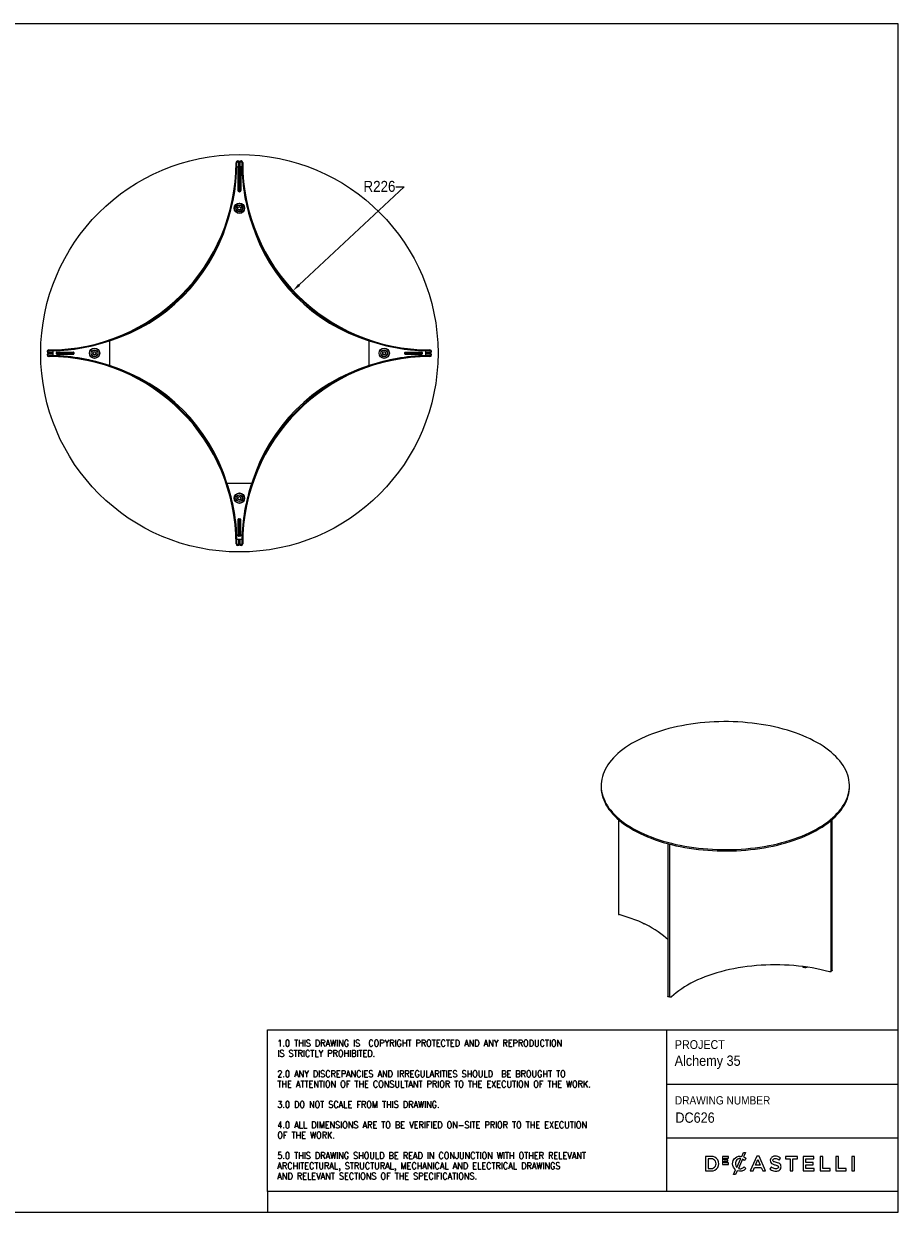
# Model space of a CAD drawing. Header units: millimetres. Extents: x 25 to 2075, y 25 to 1460.
# Tile 2 of 2: x 1018 to 2075, y 25 to 1460. Entities that reach past the tile are written whole.
import ezdxf

# ---------------------------------------------------------------- set-up
doc = ezdxf.new("R2010")
doc.units = ezdxf.units.MM
doc.header["$LTSCALE"] = 5
doc.header["$PDSIZE"] = -1
doc.linetypes.add('SLD-Solido', pattern=[0])
for name, color, linetype in [('NOTE', 3, 'SLD-Solido'), ('QUOTE', 1, 'SLD-Solido'), ('SCHIZZI', 9, 'Continuous')]:
    doc.layers.add(name, color=color, linetype=linetype)
doc.styles.add('SLDTEXTSTYLE0', font='GOTHIC.TTF', dxfattribs={"width": 0.913})
doc.styles.add('SLDTEXTSTYLE1', font='romans__.ttf', dxfattribs={"width": 0.893})
doc.dimstyles.new('SLDDIMSTYLE2', dxfattribs={"dimtxt": 13.229167, "dimasz": 10, "dimexe": 0, "dimexo": 0.0625, "dimgap": 3.307292, "dimtad": 0, "dimtih": 1, "dimtoh": 1, "dimdec": 1, "dimrnd": 1e-09, "dimzin": 12, "dimdsep": 46, "dimtxsty": 'SLDTEXTSTYLE0', "dimsah": 1, "dimcen": 0, "dimadec": 0, "dimazin": 3, "dimtfac": 1, "dimtdec": 1, "dimtofl": 0, "dimtmove": 0, "dimatfit": 3, "dimfxl": 1, "dimfrac": 2, "dimtolj": 1, "dimtzin": 12, "dimarcsym": 0})

# ---------------------------------------------------------------- blocks, each defined once
blk = doc.blocks.new('_D_3')
at = {"layer": 'Defpoints', "color": 0, "transparency": 16777216}
for p in [(1508.9, 1292.2), (1343.8, 1137.8)]:
    blk.add_point(p, dxfattribs=at)
at = {"layer": 'QUOTE', "color": 0, "lineweight": -2, "transparency": 16777216}
for p, q in [((1478.1, 1263.3), (1351.2, 1144.7)), ((1468.1, 1263.3), (1478.1, 1263.3))]:
    blk.add_line(p, q, dxfattribs=at)
at = {"layer": 'QUOTE', "color": 0, "transparency": 16777216}
blk.add_solid([(1350, 1145.9), (1352.3, 1143.5), (1343.8, 1137.8)], dxfattribs=at)
at = {"layer": 'QUOTE', "color": 0, "transparency": 16777216, "insert": (1428.9, 1270.3), "char_height": 13.23, "attachment_point": 1, "style": 'SLDTEXTSTYLE0'}
blk.add_mtext('\\A1;R226', dxfattribs=at)

msp = doc.modelspace()

# ---------------------------------------------------------------- linework, layer by layer
for p, q in [((1274.94, 1292.48), (1274.94, 1292.18)), ((1275.94, 1292.48), (1275.94, 1292.18)), ((1277.94, 1292.5), (1278.02, 1287.5)), ((1278.85, 1287.52), (1278.94, 1292.52)), ((1278.94, 1292.52), (1279.02, 1287.52)), ((1279.85, 1287.5), (1279.94, 1292.5)), ((1281.94, 1292.48), (1281.94, 1292.18)), ((1282.94, 1292.48), (1282.94, 1292.18)), ((1275.98, 1287.2), (1276.94, 1287.2)), ((1276.94, 1287.2), (1276.94, 1259.2)), ((1277.94, 1287.2), (1276.94, 1287.2)), ((1277.94, 1287.2), (1277.94, 1259.2)), ((1277.94, 1287.2), (1278.03, 1287.2)), ((1278.02, 1287.5), (1279.02, 1287.52)), ((1278.47, 1261.68), (1278.02, 1287.5)), ((1278.85, 1287.52), (1278.4, 1261.7)), ((1279.85, 1287.5), (1278.85, 1287.52)), ((1279.47, 1261.7), (1279.02, 1287.52)), ((1279.85, 1287.5), (1279.4, 1261.68)), ((1279.84, 1287.2), (1279.94, 1287.2)), ((1280.94, 1287.2), (1279.94, 1287.2)), ((1279.94, 1259.2), (1279.94, 1287.2)), ((1280.94, 1259.2), (1280.94, 1287.2)), ((1280.94, 1287.2), (1281.89, 1287.2)), ((1278.41, 1262.2), (1278.19, 1262.2)), ((1279.4, 1261.68), (1278.4, 1261.7)), ((1278.47, 1261.68), (1279.47, 1261.7)), ((1279.69, 1262.2), (1279.47, 1262.2)), ((1122.09, 1077.2), (1122.09, 1047.2)), ((1435.78, 1047.2), (1435.78, 1077.2)), ((1048.62, 1062.2), (1053.62, 1062.29)), ((1053.62, 1062.12), (1048.62, 1062.2)), ((1053.64, 1063.12), (1048.64, 1063.2)), ((1048.66, 1066.2), (1048.96, 1066.2)), ((1048.66, 1065.2), (1048.96, 1065.2)), ((1053.64, 1063.12), (1053.62, 1062.12)), ((1053.64, 1061.29), (1053.62, 1062.29)), ((1053.94, 1062.29), (1053.62, 1062.29)), ((1053.62, 1062.12), (1053.94, 1062.11)), ((1053.64, 1063.12), (1053.94, 1063.11)), ((1053.94, 1059.25), (1053.94, 1065.16)), ((1057.94, 1063.04), (1078.94, 1062.67)), ((1057.94, 1061.45), (1057.94, 1062.95)), ((1078.94, 1062.73), (1057.94, 1062.36)), ((1057.94, 1062.04), (1078.94, 1061.67)), ((1078.87, 1063.2), (1058, 1063.2)), ((1058.44, 1063.45), (1078.44, 1063.45)), ((1078.94, 1062.95), (1078.94, 1061.45)), ((1478.94, 1062.67), (1499.93, 1063.04)), ((1478.94, 1061.45), (1478.94, 1062.95)), ((1499.94, 1062.36), (1478.94, 1062.73)), ((1478.94, 1061.67), (1499.94, 1062.04)), ((1499.87, 1063.2), (1479, 1063.2)), ((1479.44, 1063.45), (1499.44, 1063.45)), ((1499.94, 1062.95), (1499.94, 1061.45)), ((1503.94, 1065.16), (1503.94, 1059.25)), ((1503.94, 1063.11), (1504.23, 1063.12)), ((1504.25, 1062.29), (1503.94, 1062.29)), ((1503.94, 1062.11), (1504.25, 1062.12)), ((1509.23, 1063.2), (1504.23, 1063.12)), ((1504.23, 1063.12), (1504.25, 1062.12)), ((1504.23, 1061.29), (1504.25, 1062.29)), ((1504.25, 1062.29), (1509.25, 1062.2)), ((1509.25, 1062.2), (1504.25, 1062.12)), ((1509.22, 1066.2), (1508.92, 1066.2)), ((1509.22, 1065.2), (1508.92, 1065.2)), ((1048.64, 1061.2), (1053.64, 1061.29)), ((1048.66, 1059.2), (1048.96, 1059.2)), ((1048.66, 1058.2), (1048.96, 1058.2)), ((1053.94, 1061.29), (1053.64, 1061.29)), ((1078.94, 1061.73), (1057.94, 1061.36)), ((1058, 1061.2), (1078.87, 1061.2)), ((1078.44, 1060.95), (1058.44, 1060.95)), ((1499.93, 1061.36), (1478.94, 1061.73)), ((1479, 1061.2), (1499.87, 1061.2)), ((1499.44, 1060.95), (1479.44, 1060.95)), ((1504.23, 1061.29), (1503.94, 1061.29)), ((1504.23, 1061.29), (1509.23, 1061.2)), ((1509.22, 1059.2), (1508.92, 1059.2)), ((1509.22, 1058.2), (1508.92, 1058.2)), ((1263.94, 905.36), (1293.94, 905.36)), ((1277.69, 841.7), (1277.69, 861.7)), ((1277.94, 862.14), (1277.94, 841.27)), ((1278.1, 841.21), (1278.46, 862.2)), ((1278.19, 862.2), (1279.69, 862.2)), ((1278.41, 862.2), (1278.77, 841.2)), ((1279.1, 841.2), (1279.46, 862.2)), ((1279.41, 862.2), (1279.77, 841.21)), ((1279.94, 841.27), (1279.94, 862.14)), ((1280.19, 861.7), (1280.19, 841.7)), ((1281.89, 837.2), (1275.98, 837.2)), ((1278.02, 836.9), (1277.94, 831.9)), ((1278.02, 836.9), (1278.03, 837.2)), ((1278.02, 836.9), (1279.02, 836.89)), ((1279.69, 841.2), (1278.19, 841.2)), ((1278.84, 837.2), (1278.85, 836.89)), ((1279.85, 836.9), (1278.85, 836.89)), ((1278.94, 831.89), (1278.85, 836.89)), ((1279.02, 836.89), (1278.94, 831.89)), ((1279.02, 836.89), (1279.03, 837.2)), ((1279.84, 837.2), (1279.85, 836.9)), ((1279.94, 831.9), (1279.85, 836.9)), ((1274.94, 831.92), (1274.94, 832.22)), ((1275.94, 831.92), (1275.94, 832.22)), ((1281.94, 831.92), (1281.94, 832.22)), ((1282.94, 831.92), (1282.94, 832.22)), ((1716.02, 540.1), (1716.02, 538.49)), ((2016.02, 538.49), (2016.02, 540.1)), ((1736.9, 499.17), (1736.9, 385.01)), ((1993.98, 315.82), (1993.98, 498.17)), ((1995.15, 316.96), (1995.15, 499.17)), ((1796.5, 470.03), (1796.5, 285.72)), ((1798.71, 469.45), (1798.71, 285.12)), ((1737.57, 384.44), (1737.73, 384.39)), ((1992.15, 315.25), (1991.98, 315.3)), ((1801.07, 284.82), (1801.15, 284.91))]:
    msp.add_line(p, q)
at = {"flags": 128}
for points in [[(1796.02, 471.77), (1801.15, 470.44), (1806.38, 469.21), (1811.7, 468.09), (1817.09, 467.07), (1822.56, 466.16), (1828.09, 465.35), (1833.68, 464.66), (1839.31, 464.08), (1844.98, 463.6), (1850.69, 463.25), (1856.41, 463), (1862.15, 462.87), (1867.9, 462.85), (1873.64, 462.94), (1879.38, 463.15), (1885.09, 463.47), (1890.77, 463.9), (1896.42, 464.44), (1902.03, 465.1), (1907.58, 465.86), (1913.07, 466.74), (1918.49, 467.72), (1923.83, 468.81), (1929.09, 470), (1934.26, 471.3), (1939.32, 472.69), (1944.28, 474.19), (1949.13, 475.78), (1953.85, 477.47), (1958.44, 479.25), (1962.9, 481.11), (1967.22, 483.07), (1971.38, 485.11), (1975.39, 487.22), (1979.25, 489.42), (1982.93, 491.69), (1986.45, 494.03), (1989.78, 496.44), (1992.94, 498.92), (1995.91, 501.45), (1998.69, 504.04), (2001.27, 506.68), (2003.66, 509.38), (2005.84, 512.11), (2007.82, 514.89), (2009.59, 517.71), (2011.15, 520.56), (2012.49, 523.44), (2013.63, 526.34), (2014.54, 529.26), (2015.24, 532.2), (2015.72, 535.15), (2015.97, 538.1), (2016.01, 541.06), (2015.83, 544.02), (2015.43, 546.97), (2014.81, 549.92), (2013.97, 552.84), (2012.91, 555.75), (2011.64, 558.64), (2010.15, 561.5), (2008.46, 564.33), (2006.55, 567.12), (2004.44, 569.87), (2002.12, 572.58), (1999.61, 575.24), (1996.89, 577.85), (1993.99, 580.4), (1990.9, 582.9), (1987.62, 585.33), (1984.17, 587.7), (1980.54, 589.99), (1976.75, 592.21), (1972.79, 594.36), (1968.68, 596.43), (1964.41, 598.41), (1960.01, 600.31), (1955.46, 602.12), (1950.78, 603.84), (1945.98, 605.46), (1941.06, 606.99), (1936.03, 608.42), (1930.9, 609.75), (1925.67, 610.98), (1920.35, 612.11), (1914.96, 613.13), (1909.49, 614.04), (1903.96, 614.84), (1898.37, 615.53), (1892.74, 616.12), (1887.07, 616.59), (1881.36, 616.95), (1875.64, 617.19), (1869.89, 617.33), (1864.15, 617.35), (1858.4, 617.25), (1852.67, 617.05), (1846.96, 616.73), (1841.27, 616.29), (1835.63, 615.75), (1830.02, 615.09), (1824.47, 614.33), (1818.98, 613.45), (1813.56, 612.47), (1808.22, 611.38), (1802.96, 610.19), (1797.79, 608.9), (1792.72, 607.5), (1787.76, 606), (1782.92, 604.41), (1778.2, 602.72), (1773.61, 600.95), (1769.15, 599.08), (1764.83, 597.12), (1760.67, 595.09), (1756.65, 592.97), (1752.8, 590.77), (1749.12, 588.5), (1745.6, 586.16), (1742.27, 583.75), (1739.11, 581.28), (1736.14, 578.74), (1733.36, 576.15), (1730.78, 573.51), (1728.39, 570.81), (1726.21, 568.08), (1724.23, 565.3), (1722.46, 562.48), (1720.9, 559.63), (1719.55, 556.76), (1718.42, 553.86), (1717.51, 550.93), (1716.81, 548), (1716.33, 545.05), (1716.07, 542.09), (1716.04, 539.13), (1716.22, 536.17), (1716.62, 533.22), (1717.24, 530.28), (1718.08, 527.35), (1719.14, 524.44), (1720.41, 521.55), (1721.89, 518.69), (1723.59, 515.87), (1725.5, 513.08), (1727.61, 510.32), (1729.93, 507.61), (1732.44, 504.95), (1735.15, 502.34), (1738.06, 499.79), (1741.15, 497.29), (1744.42, 494.86), (1747.88, 492.5), (1751.5, 490.2), (1755.3, 487.98), (1759.26, 485.83), (1763.37, 483.77), (1767.63, 481.78), (1772.04, 479.88), (1776.59, 478.07), (1781.27, 476.36), (1786.07, 474.73), (1790.99, 473.2), (1796.02, 471.77)], [(1716.02, 538.49), (1716.04, 537.52), (1716.22, 534.56), (1716.62, 531.61), (1717.24, 528.67), (1718.08, 525.74), (1719.14, 522.83), (1720.41, 519.95), (1721.89, 517.09), (1723.59, 514.26), (1725.5, 511.47), (1727.61, 508.72), (1729.93, 506.01), (1732.44, 503.35), (1735.15, 500.74), (1738.06, 498.18), (1741.15, 495.69), (1744.42, 493.26), (1747.88, 490.89), (1751.5, 488.59), (1755.3, 486.37), (1759.26, 484.23), (1763.37, 482.16), (1767.63, 480.18), (1772.04, 478.28), (1776.59, 476.47), (1781.27, 474.75), (1786.07, 473.12), (1790.99, 471.59), (1796.02, 470.16)], [(1796.02, 470.16), (1801.15, 468.83), (1806.38, 467.6), (1811.7, 466.48), (1817.09, 465.46), (1822.56, 464.55), (1828.09, 463.74), (1833.68, 463.05), (1839.31, 462.47), (1844.98, 462), (1850.69, 461.64), (1856.41, 461.39), (1862.15, 461.26), (1867.9, 461.24), (1873.64, 461.33), (1879.38, 461.54), (1885.09, 461.86), (1890.77, 462.29), (1896.42, 462.84), (1902.03, 463.49), (1907.58, 464.26), (1913.07, 465.13), (1918.49, 466.11), (1923.83, 467.2), (1929.09, 468.39), (1934.26, 469.69), (1939.32, 471.09), (1944.28, 472.58), (1949.13, 474.17), (1953.85, 475.86), (1958.44, 477.64), (1962.9, 479.51), (1967.22, 481.46), (1971.38, 483.5), (1975.39, 485.62), (1979.25, 487.81), (1982.93, 490.08), (1986.45, 492.43), (1989.78, 494.84), (1992.94, 497.31), (1995.91, 499.84), (1998.69, 502.43), (2001.27, 505.08), (2003.66, 507.77), (2005.84, 510.51), (2007.82, 513.29), (2009.59, 516.1), (2011.15, 518.95), (2012.49, 521.83), (2013.63, 524.73), (2014.54, 527.65), (2015.24, 530.59), (2015.72, 533.54), (2015.97, 536.5), (2016.02, 538.49)], [(1796.5, 354.23), (1794.29, 356.29), (1791.36, 358.8), (1788.23, 361.25), (1784.92, 363.63), (1781.42, 365.94), (1777.74, 368.18), (1773.9, 370.33), (1769.88, 372.41), (1765.71, 374.4), (1761.39, 376.3), (1756.92, 378.12), (1752.31, 379.83), (1747.57, 381.45), (1742.71, 382.98), (1737.73, 384.39)], [(1991.98, 315.3), (1986.9, 316.61), (1981.72, 317.82), (1976.44, 318.92), (1971.09, 319.91), (1965.66, 320.79), (1960.17, 321.55), (1954.63, 322.2), (1949.03, 322.73), (1943.4, 323.15), (1937.75, 323.45), (1932.07, 323.64), (1926.38, 323.7), (1920.69, 323.65), (1915.02, 323.48), (1909.35, 323.19), (1903.72, 322.79), (1898.12, 322.27), (1892.57, 321.63), (1887.07, 320.88), (1881.64, 320.01), (1876.28, 319.03), (1871, 317.95), (1865.8, 316.75), (1860.71, 315.45), (1855.72, 314.04), (1850.85, 312.53), (1846.09, 310.92), (1841.47, 309.21), (1836.99, 307.41), (1832.64, 305.52), (1828.46, 303.53), (1824.42, 301.47), (1820.56, 299.32), (1816.86, 297.09), (1813.34, 294.79), (1810.01, 292.42), (1806.86, 289.98), (1803.91, 287.47), (1801.15, 284.91)], [(1993.98, 315.82), (1993.97, 315.75), (1993.83, 315.51), (1993.52, 315.32), (1993.09, 315.2), (1992.61, 315.18), (1992.15, 315.25)], [(1995.15, 316.96), (1995.14, 316.9), (1995.01, 316.66), (1994.71, 316.47), (1994.28, 316.35), (1993.98, 316.32)], [(1798.71, 285.31), (1798.53, 285.22), (1798.1, 285.11), (1797.62, 285.08), (1797.16, 285.16), (1796.78, 285.32), (1796.55, 285.54), (1796.5, 285.72)], [(1801.07, 284.82), (1800.76, 284.63), (1800.33, 284.51), (1799.85, 284.48), (1799.39, 284.55), (1799.01, 284.71), (1798.77, 284.93), (1798.71, 285.12)]]:
    msp.add_lwpolyline(points, dxfattribs=at)
for centre, radius in [((1278.94, 1062.2), 240), ((1278.94, 1237.2), 6.25), ((1278.94, 1237.2), 6), ((1278.94, 1237.2), 4.12), ((1278.94, 1237.2), 3.88), ((1278.94, 1237.2), 2.13), ((1278.94, 1237.2), 1.88), ((1103.94, 1062.2), 6.25), ((1103.94, 1062.2), 6), ((1103.94, 1062.2), 4.13), ((1103.94, 1062.2), 3.88), ((1103.94, 1062.2), 2.13), ((1103.94, 1062.2), 1.88), ((1453.94, 1062.2), 6.25), ((1453.94, 1062.2), 6), ((1453.94, 1062.2), 4.12), ((1453.94, 1062.2), 3.88), ((1453.94, 1062.2), 2.12), ((1453.94, 1062.2), 1.88), ((1278.94, 887.2), 6.25), ((1278.94, 887.2), 6), ((1278.94, 887.2), 4.12), ((1278.94, 887.2), 3.88), ((1278.94, 887.2), 2.12), ((1278.94, 887.2), 1.88)]:
    msp.add_circle(centre, radius)
for centre, radius, start, end in [((1048.96, 1292.18), 225.98, 270, 0), ((1048.96, 1292.18), 226.98, 270, 0), ((1276.94, 1292.48), 2, 1, 180), ((1276.94, 1292.48), 1, 1, 180), ((1280.94, 1292.48), 2, 0, 179), ((1280.94, 1292.48), 1, 0, 179), ((1508.92, 1292.18), 226.98, 180, 270), ((1508.92, 1292.18), 225.98, 180, 270), ((1278.19, 1282.7), 0.5, 100.03378, 120), ((1279.69, 1282.7), 0.5, 60, 79.89553), ((1508.92, 1292.18), 227.08, 181.25674, 198.78832), ((1278.94, 1259.2), 2, 180, 0), ((1278.19, 1262.7), 0.5, 240, 270), ((1278.94, 1259.2), 1, 180, 0), ((1279.69, 1262.7), 0.5, 270, 300), ((1058.54, 1282.6), 215, 287.19225, 342.80775), ((1499.33, 1282.6), 215, 197.19225, 252.80775), ((1048.96, 1292.18), 227.08, 271.25674, 288.78832), ((1508.92, 1292.18), 227.08, 251.21168, 268.74326), ((1048.66, 1064.2), 2, 90, 269), ((1048.66, 1060.2), 2, 91, 270), ((1048.66, 1064.2), 1, 90, 269), ((1058.44, 1062.95), 0.5, 90, 180), ((1078.44, 1062.95), 0.5, 0, 90), ((1479.44, 1062.95), 0.5, 90, 180), ((1499.44, 1062.95), 0.5, 0, 90), ((1509.22, 1064.2), 2, 271, 90), ((1509.22, 1064.2), 1, 271, 90), ((1509.22, 1060.2), 2, 270, 89), ((1048.66, 1060.2), 1, 91, 270), ((1048.96, 832.22), 226.98, 0, 90), ((1048.96, 832.22), 225.98, 0, 90), ((1048.96, 832.22), 227.08, 71.21168, 88.74326), ((1058.44, 1061.45), 0.5, 180, 270), ((1078.44, 1061.45), 0.5, 270, 0), ((1508.92, 832.22), 226.98, 90, 180), ((1508.92, 832.22), 225.98, 90, 180), ((1508.92, 832.22), 227.08, 91.25674, 108.78832), ((1479.44, 1061.45), 0.5, 180, 270), ((1499.44, 1061.45), 0.5, 270, 0), ((1509.22, 1060.2), 1, 270, 89), ((1058.54, 841.81), 215, 17.19225, 72.80775), ((1499.33, 841.81), 215, 107.19225, 162.80775), ((1048.96, 832.22), 227.08, 1.25674, 18.78832), ((1508.92, 832.22), 227.08, 161.21168, 178.74326), ((1278.19, 861.7), 0.5, 90, 180), ((1279.69, 861.7), 0.5, 0, 90), ((1278.19, 841.7), 0.5, 180, 270), ((1279.69, 841.7), 0.5, 270, 0), ((1276.94, 831.92), 2, 180, 359), ((1276.94, 831.92), 1, 180, 359), ((1280.94, 831.92), 2, 181, 360), ((1280.94, 831.92), 1, 181, 0), ((1737.62, 385.18), 0.738, 193.0407, 265.95634), ((1768.58, 377.26), 3.98, 227.50178, 262.1982), ((1962.79, 326.33), 5.76, 234.47742, 290.0388)]:
    msp.add_arc(centre, radius, start, end)
at = {"layer": 'SCHIZZI', "color": 7, "true_color": 0xffffff}
for p, q in [((1794.87, 245.12), (1794.87, 50)), ((1794.87, 179.72), (2074.99, 179.72)), ((1794.87, 114.89), (2074.99, 114.89)), ((1890.89, 89.94), (1890.83, 90)), ((1874.86, 83.55), (1874.86, 83.58)), ((1890.95, 77.64), (1891.01, 77.71)), ((1312.78, 50), (1312.78, 25))]:
    msp.add_line(p, q, dxfattribs=at)
for points in [[(25, 25), (2075, 25), (2074.9, 1460), (25, 1460)], [(1869.25, 86.51), (1869.25, 88.42), (1864.64, 88.42), (1864.64, 90.41), (1869.88, 90.41), (1869.88, 92.32), (1862.5, 92.32), (1862.5, 82.55), (1869.94, 82.55), (1869.94, 84.46), (1864.64, 84.46), (1864.64, 86.51)], [(1903.96, 92.56), (1896.22, 74.83), (1899.54, 74.83), (1901.34, 79.04), (1909.47, 79.04), (1911.24, 74.83), (1914.67, 74.83), (1906.94, 92.51), (1906.92, 92.56)], [(1905.39, 88.59), (1908.27, 81.93), (1902.53, 81.93)], [(1944.5, 89.43), (1944.5, 74.83), (1947.76, 74.83), (1947.76, 89.43), (1953.29, 89.43), (1953.29, 92.44), (1938.96, 92.44), (1938.96, 89.43)], [(1972.07, 82.25), (1972.07, 85.17), (1963.33, 85.17), (1963.33, 89.52), (1973.2, 89.52), (1973.2, 92.44), (1960.09, 92.44), (1960.09, 74.83), (1973.32, 74.83), (1973.32, 77.74), (1963.33, 77.74), (1963.33, 82.25)], [(1980.52, 92.44), (1980.52, 74.83), (1992.93, 74.83), (1992.93, 77.79), (1983.76, 77.79), (1983.76, 92.44)], [(1999.68, 92.44), (1999.68, 74.83), (2012.09, 74.83), (2012.09, 77.79), (2002.92, 77.79), (2002.92, 92.44)], [(2019.01, 74.83), (2022.25, 74.83), (2022.25, 92.44), (2019.01, 92.44)]]:
    msp.add_lwpolyline(points, close=True, dxfattribs=at)
msp.add_lwpolyline([(2075, 50), (1312.78, 50), (1312.78, 245.12), (2074.98, 245.12)], dxfattribs=at)
for points in [[(1842.26, 92.44), (1842.26, 74.83), (1848.85, 74.83, 1.0555946), (1848.85, 92.44)], [(1848.85, 77.79, 1.0217676), (1848.85, 89.47), (1845.5, 89.47), (1845.5, 77.79)], [(1878.57, 76.15, -0.2366566), (1874.86, 83.55, -0.4912249), (1886.04, 92.47), (1888.16, 97.12), (1890.6, 97.12), (1888.18, 91.79, -0.086931), (1890.89, 89.94), (1888.8, 87.54, 0.0663381), (1886.86, 88.99), (1881.82, 77.92, 0.1655168), (1885.6, 77.73, 0.1312269), (1888.93, 79.82), (1891.01, 77.71, -0.3118527), (1880.55, 75.11), (1878.38, 70.36), (1875.93, 70.36)], [(1884.74, 89.69, 0.3275059), (1878.95, 86.69, 0.3064575), (1879.96, 79.19)], [(1920.67, 89.14, 0.1311188), (1920.53, 86.22, 0.1847876), (1921.95, 83.93, 0.0813504), (1923.94, 82.86, 0.0253736), (1925.47, 82.39, -0.009562), (1925.77, 82.3, 0.0143707), (1926.35, 82.17, -0.0350168), (1928.31, 81.61, -0.0561266), (1929.38, 81.11, -0.1416688), (1930.06, 80.4, -0.1598738), (1930.16, 79.09, -0.1633528), (1929.57, 78.14, -0.144581), (1927.83, 77.46, -0.1006576), (1925.04, 77.75, -0.1170031), (1921.69, 79.73), (1919.74, 77.41, 0.1231981), (1924.34, 74.93, 0.0728853), (1927.58, 74.6, 0.1248), (1931.09, 75.58, 0.1648919), (1933.02, 77.78, 0.1911522), (1933.02, 82.04, 0.1722296), (1930.66, 84.15, 0.058826), (1927.75, 85.13, -0.0294775), (1925.51, 85.77, -0.0881481), (1924.21, 86.45, -0.1640119), (1923.66, 87.33, -0.2055022), (1923.92, 88.85, -0.1823737), (1925.51, 89.76, -0.0938067), (1927.67, 89.69, -0.1104678), (1931.07, 88.02), (1932.82, 90.48, 0.0810841), (1929.68, 92.17, 0.0784937), (1926.43, 92.66, 0.1100768), (1923.26, 91.98, 0.2034911)]]:
    msp.add_lwpolyline(points, format="xyb", close=True, dxfattribs=at)

# ---------------------------------------------------------------- texts
at = {"layer": 'NOTE', "color": 7, "true_color": 0xffffff, "attachment_point": 1}
for s, insert, char_height, style in [('1.0 THIS DRAWING IS  COPYRIGHT PROTECTED AND ANY REPRODUCTION', (1324.84, 233.15), 8, 'SLDTEXTSTYLE1'), ('PROJECT', (1805.13, 232.75), 10.583, 'SLDTEXTSTYLE0'), ('IS STRICTLY PROHIBITED.', (1324.84, 220.81), 8, 'SLDTEXTSTYLE1'), ('Alchemy 35', (1804.8, 214.24), 12.5, 'SLDTEXTSTYLE0'), ('2.0 ANY DISCREPANCIES AND IRREGULARITIES SHOULD  BE BROUGHT TO ', (1324.84, 196.11), 8, 'SLDTEXTSTYLE1'), ('THE ATTENTION OF THE CONSULTANT PRIOR TO THE EXECUTION OF THE WORK.', (1324.84, 183.77), 8, 'SLDTEXTSTYLE1'), ('3.0 DO NOT SCALE FROM THIS DRAWING.', (1324.84, 159.07), 8, 'SLDTEXTSTYLE1'), ('DRAWING NUMBER', (1805.13, 165.1), 10, 'SLDTEXTSTYLE0'), (' DC626', (1801.48, 145.5), 12.5, 'SLDTEXTSTYLE0'), ('4.0 ALL DIMENSIONS ARE TO BE VERIFIED ON-SITE PRIOR TO THE EXECUTION ', (1324.84, 134.38), 8, 'SLDTEXTSTYLE1'), ('OF THE WORK.', (1324.84, 122.03), 8, 'SLDTEXTSTYLE1'), ('5.0 THIS DRAWING SHOULD BE READ IN CONJUNCTION WITH OTHER RELEVANT ', (1324.84, 97.34), 8, 'SLDTEXTSTYLE1'), ('ARCHITECTURAL, STRUCTURAL, MECHANICAL AND ELECTRICAL DRAWINGS ', (1324.84, 84.99), 8, 'SLDTEXTSTYLE1'), ('AND RELEVANT SECTIONS OF THE SPECIFICATIONS.', (1324.84, 72.64), 8, 'SLDTEXTSTYLE1')]:
    msp.add_mtext(s, dxfattribs=dict(at, insert=insert, char_height=char_height, style=style))

# ---------------------------------------------------------------- dimensions: what is measured, and where the dimension line sits
at = {"layer": 'QUOTE'}
dim = msp.add_radius_dim(center=(1508.92, 1292.18), mpoint=(1343.85, 1137.84), dimstyle='SLDDIMSTYLE2', dxfattribs=at)
dim.commit()
dim.dimension.update_dxf_attribs({"geometry": '_D_3', "text_midpoint": (1446.81, 1263.33), "dimtype": 164})

doc.saveas('drawing.dxf')
